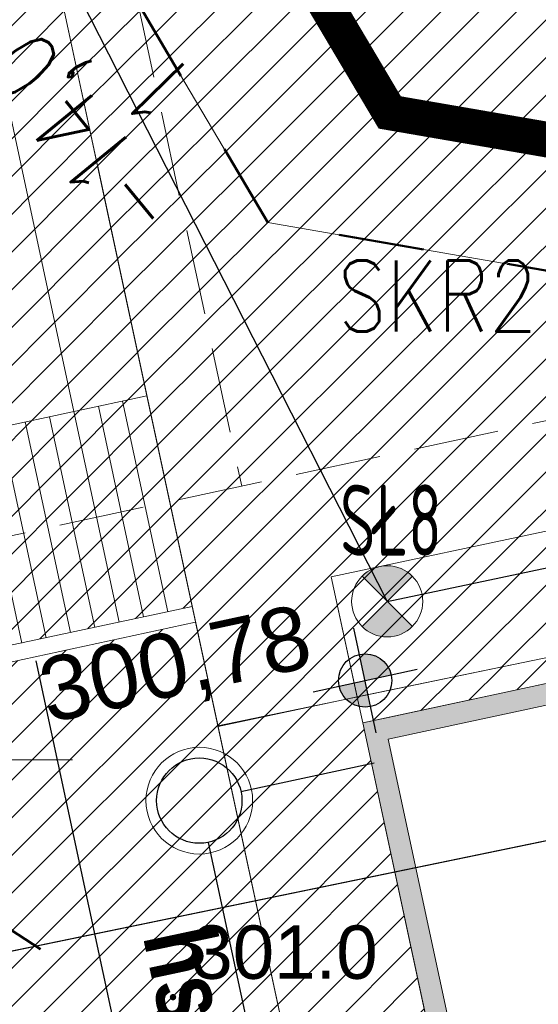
# Model space of a CAD drawing. Header units: metres. Extents: x 6567600 to 13135881, y 5574237 to 11149086.
# Tile 42 of 120: x 6567852 to 6567859, y 5574447 to 5574460. Entities that reach past the tile are written whole.
import ezdxf
from ezdxf.enums import TextEntityAlignment as Align

# ---------------------------------------------------------------- set-up
doc = ezdxf.new("R2010")
doc.units = ezdxf.units.M
for name, pattern in [('zzzxref_260316$0$_PZT$0$Kropki przerywana 1', [250, 150, -100]), ('zzzxref_260316$0$PR1183 Chorzów Metalowców V09_TT$0$Krawędzie ukryte', [1.7, 1.2, -0.5]), ('zzzxref_260316$0$PR1183 Chorzów Metalowców V09_TT$0$Przerywana', [2.4, 1.2, -1.2])]:
    doc.linetypes.add(name, pattern=pattern)
for name, color, linetype in [('SEL_atrybut_bloku1', 7, 'Continuous'), ('SEL_atrybut_bloku2', 9, 'Continuous'), ('zzzxref_260316$0$_MDCP$0$OTRN_O', 7, 'Continuous'), ('zzzxref_260316$0$_PZT$0$FORMA - Arch 01 - PZT 0 ZAKRES OPRACOWANIA', 7, 'Continuous'), ('zzzxref_260316$0$PR1183 Chorzów Metalowców V09_TT$0$01FORMA - PZT - Inne obiekty', 7, 'Continuous'), ('zzzxref_260316$0$PR1183 Chorzów Metalowców V09_TT$0$FORMA - Arch 01 - PZT 1 Strefy', 7, 'Continuous'), ('zzzxref_260316$0$PR1183 Chorzów Metalowców V09_TT$0$FORMA - Arch 01 - PZT 2 Budynki', 7, 'Continuous'), ('zzzxref_260316$0$PR1183 Chorzów Metalowców V09_TT$0$FORMA - Arch 01 - PZT-3 Ukształtowanie terenu', 7, 'Continuous'), ('zzzxref_260316$0$PR1183 Chorzów Metalowców V09_TT$0$FORMA - Arch 01 - PZT-3 Zagospodarowanie', 7, 'Continuous'), ('zzzxref_260316$0$PR1183 Chorzów Metalowców V09_TT$0$FORMA - Arch 01 - PZT-5 Opisy ogólne - Opisy szczegółowe', 7, 'Continuous')]:
    doc.layers.add(name, color=color, linetype=linetype)
for name, color, linetype, lineweight in [('SEL_OPIS_legenda', 7, 'Continuous', 18), ('SEL_sieci_oswietlenie_oprawy', 152, 'Continuous', 20), ('zzzxref_260316$0$_MDCP$0$OTRN', 7, 'Continuous', 13), ('zzzxref_260316$0$_MDCP$1$GES_PrzewodWodociagowy', 5, 'Continuous', 18), ('zzzxref_260316$0$_MDCP$1$PARSI', 7, 'Continuous', 20), ('zzzxref_260316$0$_TT_KAN_D', 96, 'Continuous', 25)]:
    doc.layers.add(name, color=color, linetype=linetype, lineweight=lineweight)
doc.layers.add('SEL_sieci_kable_nN_oswietlenie', color=7, linetype='SEL_eNN', lineweight=30, true_color=0xff7a7a)
doc.styles.add('ARIAL', font='ARIALN.TTF', dxfattribs={"width": 0.8})
doc.styles.add('ROMANS', font='romans.shx', dxfattribs={"width": 0.8})
doc.styles.add('zzzxref_260316$0$$TD_AUDIT_GENERATED_(9E16A)', font='arial.ttf', dxfattribs={"width": 0.9})
doc.styles.add('zzzxref_260316$0$$TD_AUDIT_GENERATED_(B0E6E)', font='arial.ttf')
doc.styles.add('zzzxref_260316$0$$TD_AUDIT_GENERATED_(B0E76)', font='arial.ttf', dxfattribs={"width": 0.8})
doc.linetypes.add('SEL_eNN', pattern='A,5,["eNN",ARIAL,S=1,R=0,X=1.45,Y=0.25],5', length=10)
doc.linetypes.add('zzzxref_260316$0$PR1183 Chorzów Metalowców V09_TT$0$Symbol (2)', pattern='A,0,[9,PR1183 ChorzĂłw MetalowcĂłw V091.Shx,S=0.007937,R=0,X=0,Y=0],-1,0', length=1)
doc.linetypes.add('zzzxref_260316$0$PR1183 Chorzów Metalowców V09_TT$0$X 1_2', pattern='A,0,[8,PR1183 ChorzĂłw MetalowcĂłw V091.Shx,S=0.039206,R=0,X=0,Y=0],-4.94,0', length=4.94)
pattern_1 = [(45, (0, 1.2501), (-0.265165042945, 0.265165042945), [])]

# ---------------------------------------------------------------- blocks, each defined once
blk = doc.blocks.new('zzzxref_260316$0$_MDCP$1$mzsk')
at = {"layer": 'zzzxref_260316$0$_MDCP$1$PARSI', "color": 0}
for p, q in [((0, -5), (0, 5)), ((5, 0), (-5, 0))]:
    blk.add_line(p, q, dxfattribs=at)
blk = doc.blocks.new('zzzxref_260316$0$_MDCP$0$OTRN')
at = {"layer": 'zzzxref_260316$0$_MDCP$0$OTRN', "color": 0, "const_width": 0.09}
blk.add_lwpolyline([(-0.045, 0, 1), (0.045, 0, 1)], format="xyb", close=True, dxfattribs=at)
at = {"layer": 'zzzxref_260316$0$_MDCP$0$OTRN_O', "color": 0, "style": 'zzzxref_260316$0$$TD_AUDIT_GENERATED_(9E16A)'}
blk.add_attdef('RZEDNA', (0.514, 0.515), '', height=1.5, dxfattribs=at)
blk = doc.blocks.new('zzzxref_260316$0$PR1183 Chorzów Metalowców V09_TT$0$Koty wysokościowe_30', base_point=(6567856.613, 5574449.865))
at = {"layer": 'zzzxref_260316$0$PR1183 Chorzów Metalowców V09_TT$0$FORMA - Arch 01 - PZT-3 Ukształtowanie terenu', "linetype": 'Continuous', "lineweight": 25}
for points in [[(6567856.613, 5574449.865), (6567856.979, 5574449.943), (6567856.921, 5574450.078), (6567856.816, 5574450.18), (6567856.68, 5574450.233), (6567856.534, 5574450.231)], [(6567856.613, 5574449.865), (6567856.246, 5574449.786), (6567856.304, 5574449.651), (6567856.409, 5574449.55), (6567856.545, 5574449.496), (6567856.692, 5574449.498)]]:
    blk.add_hatch(color=6, dxfattribs=at).paths.add_polyline_path(points)
at = {"layer": 'zzzxref_260316$0$PR1183 Chorzów Metalowców V09_TT$0$FORMA - Arch 01 - PZT-3 Ukształtowanie terenu', "color": 6, "linetype": 'Continuous', "lineweight": 25}
for p, q in [((6567856.77, 5574449.131), (6567856.455, 5574450.598)), ((6567855.88, 5574449.707), (6567857.346, 5574450.022))]:
    blk.add_line(p, q, dxfattribs=at)
blk.add_circle((6567856.613, 5574449.865), 0.375, dxfattribs=at)
at = {"layer": 'zzzxref_260316$0$PR1183 Chorzów Metalowców V09_TT$0$FORMA - Arch 01 - PZT-3 Ukształtowanie terenu', "color": 6, "lineweight": 25, "insert": (6567852.188, 5574449.1), "char_height": 0.9, "attachment_point": 7, "rotation": 12.1296, "style": 'zzzxref_260316$0$$TD_AUDIT_GENERATED_(B0E6E)'}
blk.add_mtext('\\A1;{\\pql;\\fArial|b0|i0|c238|p0;\\W1.000000;300,78}', dxfattribs=at)
blk = doc.blocks.new('zzzxref_260316$0$PR1183 Chorzów Metalowców V09_TT$0$Ściana_7', base_point=(6567867.702, 5574451.66))
at = {"layer": 'zzzxref_260316$0$PR1183 Chorzów Metalowców V09_TT$0$FORMA - Arch 01 - PZT 2 Budynki', "linetype": 'Continuous', "lineweight": 0, "true_color": 0x000000}
blk.add_hatch(color=18, dxfattribs=at).paths.add_polyline_path([(6567856.935, 5574449.039), (6567867.472, 5574451.304), (6567867.409, 5574451.597), (6567856.872, 5574449.332)])
at = {"layer": 'zzzxref_260316$0$PR1183 Chorzów Metalowców V09_TT$0$FORMA - Arch 01 - PZT 2 Budynki', "color": 7, "linetype": 'Continuous', "lineweight": 18, "flags": 128}
for points in [[(6567867.409, 5574451.597), (6567856.872, 5574449.332)], [(6567856.935, 5574449.039), (6567867.472, 5574451.304)]]:
    blk.add_lwpolyline(points, dxfattribs=at)
blk = doc.blocks.new('zzzxref_260316$0$PR1183 Chorzów Metalowców V09_TT$0$Ściana_1', base_point=(6567856.579, 5574449.269))
at = {"layer": 'zzzxref_260316$0$PR1183 Chorzów Metalowców V09_TT$0$FORMA - Arch 01 - PZT 2 Budynki', "linetype": 'Continuous', "lineweight": 0, "true_color": 0x000000}
for points in [[(6567856.872, 5574449.332), (6567856.579, 5574449.269), (6567856.935, 5574449.039)], [(6567856.935, 5574449.039), (6567856.579, 5574449.269), (6567856.642, 5574448.976)], [(6567872.776, 5574375.332), (6567856.935, 5574449.039), (6567856.642, 5574448.976), (6567872.483, 5574375.269)]]:
    blk.add_hatch(color=18, dxfattribs=at).paths.add_polyline_path(points)
at = {"layer": 'zzzxref_260316$0$PR1183 Chorzów Metalowców V09_TT$0$FORMA - Arch 01 - PZT 2 Budynki', "color": 7, "linetype": 'Continuous', "lineweight": 18, "flags": 128}
for points in [[(6567856.579, 5574449.269), (6567856.872, 5574449.332)], [(6567856.579, 5574449.269), (6567872.546, 5574374.976)], [(6567872.776, 5574375.332), (6567856.935, 5574449.039)]]:
    blk.add_lwpolyline(points, dxfattribs=at)
blk = doc.blocks.new('zzzxref_260316')
at = {"layer": 'zzzxref_260316$0$PR1183 Chorzów Metalowców V09_TT$0$FORMA - Arch 01 - PZT 1 Strefy', "linetype": 'Continuous', "lineweight": 0, "true_color": 0x786554}
h = blk.add_hatch(dxfattribs=at)
h.set_pattern_fill('ANSI31', color=37, scale=3, style=0)
h.set_pattern_definition(pattern_1)
h.paths.add_polyline_path([(6567884.905, 5574472.973), (6567851.261, 5574465.742), (6567851.757, 5574463.435), (6567855.246, 5574457.551), (6567862.162, 5574456.357), (6567879.755, 5574460.138), (6567881.026, 5574462.166), (6567882.349, 5574464.276), (6567886.2, 5574464.979), (6567886.604, 5574465.066)])
h = blk.add_hatch(dxfattribs=at)
h.set_pattern_fill('ANSI31', color=37, scale=3, style=0)
h.set_pattern_definition(pattern_1)
h.paths.add_polyline_path([(6567855.246, 5574457.551), (6567851.757, 5574463.435), (6567854.181, 5574452.156), (6567854.544, 5574450.466), (6567856.5, 5574450.886), (6567856.137, 5574452.572), (6567883.371, 5574458.365), (6567888.037, 5574458.345), (6567887.53, 5574460.703, 0.007414), (6567887.327, 5574461.398), (6567886.587, 5574465.143), (6567882.349, 5574464.276), (6567879.755, 5574460.138), (6567862.162, 5574456.357)])
at = {"layer": 'zzzxref_260316$0$PR1183 Chorzów Metalowców V09_TT$0$FORMA - Arch 01 - PZT 1 Strefy', "linetype": 'Continuous', "lineweight": 0, "true_color": 0x606060}
h = blk.add_hatch(dxfattribs=at)
h.set_pattern_fill('ANSI31', color=251, scale=3, style=0)
h.set_pattern_definition(pattern_1)
h.paths.add_polyline_path([(6567849.187, 5574460.403), (6567850.506, 5574454.463), (6567853.545, 5574455.117), (6567852.267, 5574461.065)])
at = {"layer": 'zzzxref_260316$0$PR1183 Chorzów Metalowców V09_TT$0$FORMA - Arch 01 - PZT 1 Strefy', "linetype": 'Continuous', "lineweight": 0, "true_color": 0x577933}
h = blk.add_hatch(dxfattribs=at)
h.set_pattern_fill('ANSI31', color=77, scale=3, style=0)
h.set_pattern_definition(pattern_1)
h.paths.add_polyline_path([(6567856.5, 5574450.883), (6567867.644, 5574453.192), (6567867.702, 5574452.91), (6567867.754, 5574452.668), (6567875.153, 5574454.258), (6567874.816, 5574455.822), (6567881.856, 5574457.335), (6567882.192, 5574455.771), (6567886.105, 5574456.612), (6567888.307, 5574457.085), (6567888.037, 5574458.345), (6567883.371, 5574458.365), (6567856.137, 5574452.572)])
at = {"layer": 'zzzxref_260316$0$PR1183 Chorzów Metalowców V09_TT$0$FORMA - Arch 01 - PZT 1 Strefy', "linetype": 'Continuous', "lineweight": 0, "true_color": 0x786554}
h = blk.add_hatch(dxfattribs=at)
h.set_pattern_fill('ANSI31', color=37, scale=3, style=0)
h.set_pattern_definition(pattern_1)
h.paths.add_polyline_path([(6567853.545, 5574455.117), (6567850.505, 5574454.463), (6567851.161, 5574451.511), (6567851.172, 5574451.516), (6567854.181, 5574452.156)])
at = {"layer": 'zzzxref_260316$0$PR1183 Chorzów Metalowców V09_TT$0$FORMA - Arch 01 - PZT 1 Strefy', "linetype": 'Continuous', "lineweight": 0, "true_color": 0x606060}
h = blk.add_hatch(dxfattribs=at)
h.set_pattern_fill('ANSI31', color=251, scale=3, style=0)
h.set_pattern_definition(pattern_1)
h.paths.add_polyline_path([(6567871.897, 5574369.582), (6567874.014, 5574370.037), (6567873.643, 5574371.762), (6567903.422, 5574378.162), (6567909.835, 5574381.687), (6567906.331, 5574397.99), (6567901.444, 5574396.94), (6567900.638, 5574400.689, 0.414214), (6567899.925, 5574401.149), (6567899.749, 5574401.111), (6567903.66, 5574382.913), (6567879.003, 5574377.614), (6567879.525, 5574375.189), (6567879.51, 5574375.186), (6567873.199, 5574373.83), (6567872.678, 5574376.254), (6567872.546, 5574376.226), (6567856.579, 5574450.519), (6567867.702, 5574452.91), (6567867.644, 5574453.192), (6567854.542, 5574450.478), (6567857.367, 5574437.331), (6567857.331, 5574437.354), (6567866.955, 5574392.574), (6567867.301, 5574390.966), (6567869.023, 5574382.952), (6567871.013, 5574373.692), (6567871.082, 5574373.375), (6567871.526, 5574371.307)])
at = {"layer": 'zzzxref_260316$0$PR1183 Chorzów Metalowców V09_TT$0$FORMA - Arch 01 - PZT 1 Strefy', "linetype": 'Continuous', "lineweight": 0, "true_color": 0x577933}
h = blk.add_hatch(dxfattribs=at)
h.set_pattern_fill('ANSI31', color=77, scale=3, style=0)
h.set_pattern_definition(pattern_1)
h.paths.add_polyline_path([(6567864.17, 5574367.81), (6567871.927, 5574369.589), (6567854.229, 5574451.933), (6567851.221, 5574451.287), (6567848.845, 5574450.177), (6567851.441, 5574441.29), (6567857.873, 5574413.783)])
at = {"color": 30, "linetype": 'zzzxref_260316$0$PR1183 Chorzów Metalowców V09_TT$0$Przerywana', "lineweight": 50}
for p, q in [((6567855.246, 5574457.551), (6567851.222, 5574464.338)), ((6567862.162, 5574456.357), (6567855.246, 5574457.551))]:
    blk.add_line(p, q, dxfattribs=at)
at = {"layer": 'Defpoints', "color": 6, "linetype": 'zzzxref_260316$0$_PZT$0$Kropki przerywana 1', "lineweight": 50, "ltscale": 0.01, "const_width": 0.5}
blk.add_lwpolyline([(6567846.825, 5574464.572), (6567852.935, 5574465.886), (6567856.959, 5574459.099), (6567863.876, 5574457.905), (6567881.468, 5574461.686), (6567884.062, 5574465.823), (6567941.534, 5574478.091)], dxfattribs=at)
at = {"layer": 'zzzxref_260316$0$_MDCP$1$GES_PrzewodWodociagowy', "color": 5, "linetype": 'Continuous', "lineweight": 18}
blk.add_lwpolyline([(6567818.054, 5574440.375), (6567892.06, 5574455.65), (6567958.853, 5574454.349)], dxfattribs=at)
at = {"layer": 'zzzxref_260316$0$_PZT$0$FORMA - Arch 01 - PZT 0 ZAKRES OPRACOWANIA', "color": 6, "linetype": 'zzzxref_260316$0$_PZT$0$Kropki przerywana 1', "lineweight": 50, "ltscale": 0.01, "const_width": 0.5}
blk.add_lwpolyline([(6567846.825, 5574464.572), (6567852.935, 5574465.886), (6567856.959, 5574459.099), (6567863.876, 5574457.905), (6567881.468, 5574461.686), (6567884.062, 5574465.823), (6567941.534, 5574478.091)], dxfattribs=at)
at = {"layer": 'zzzxref_260316$0$_TT_KAN_D'}
for points in [[(6567856.738, 5574449.954), (6567854.867, 5574449.552)], [(6567854.407, 5574448.839), (6567855.469, 5574443.898)]]:
    blk.add_lwpolyline(points, dxfattribs=at)
at = {"layer": 'zzzxref_260316$0$_TT_KAN_D', "lineweight": 13}
blk.add_circle((6567854.281, 5574449.426), 0.75, dxfattribs=at)
at = {"layer": 'zzzxref_260316$0$_TT_KAN_D', "lineweight": 30}
blk.add_circle((6567854.281, 5574449.426), 0.6, dxfattribs=at)
at = {"layer": 'zzzxref_260316$0$PR1183 Chorzów Metalowców V09_TT$0$01FORMA - PZT - Inne obiekty', "color": 5, "linetype": 'zzzxref_260316$0$PR1183 Chorzów Metalowców V09_TT$0$X 1_2', "lineweight": 25}
blk.add_line((6567892.06, 5574455.65), (6567849.801, 5574446.928), dxfattribs=at)
at = {"layer": 'zzzxref_260316$0$PR1183 Chorzów Metalowców V09_TT$0$FORMA - Arch 01 - PZT 1 Strefy', "color": 31, "linetype": 'Continuous', "lineweight": 0, "true_color": 0xf1cba9}
for p, q in [((6567851.757, 5574463.435), (6567854.181, 5574452.156)), ((6567855.246, 5574457.551), (6567851.757, 5574463.435)), ((6567856.137, 5574452.572), (6567883.371, 5574458.365)), ((6567855.246, 5574457.551), (6567862.162, 5574456.357)), ((6567853.545, 5574455.117), (6567850.505, 5574454.463)), ((6567854.181, 5574452.156), (6567853.545, 5574455.117)), ((6567856.5, 5574450.886), (6567856.137, 5574452.572)), ((6567851.172, 5574451.516), (6567854.181, 5574452.156)), ((6567854.181, 5574452.156), (6567854.544, 5574450.466)), ((6567854.544, 5574450.466), (6567856.5, 5574450.886))]:
    blk.add_line(p, q, dxfattribs=at)
at = {"layer": 'zzzxref_260316$0$PR1183 Chorzów Metalowców V09_TT$0$FORMA - Arch 01 - PZT 1 Strefy', "color": 9, "linetype": 'Continuous', "lineweight": 13}
for p, q in [((6567853.545, 5574455.117), (6567852.267, 5574461.065)), ((6567850.506, 5574454.463), (6567853.545, 5574455.117)), ((6567867.644, 5574453.192), (6567854.542, 5574450.478)), ((6567856.579, 5574450.519), (6567867.702, 5574452.91)), ((6567854.542, 5574450.478), (6567857.367, 5574437.331)), ((6567872.546, 5574376.226), (6567856.579, 5574450.519))]:
    blk.add_line(p, q, dxfattribs=at)
at = {"layer": 'zzzxref_260316$0$PR1183 Chorzów Metalowców V09_TT$0$FORMA - Arch 01 - PZT 1 Strefy', "color": 71, "linetype": 'Continuous', "lineweight": 13, "true_color": 0xaff266}
for p, q in [((6567883.371, 5574458.365), (6567856.137, 5574452.572)), ((6567856.5, 5574450.883), (6567867.644, 5574453.192)), ((6567856.137, 5574452.572), (6567856.5, 5574450.883)), ((6567854.229, 5574451.933), (6567851.221, 5574451.287)), ((6567871.927, 5574369.589), (6567854.229, 5574451.933))]:
    blk.add_line(p, q, dxfattribs=at)
at = {"layer": 'zzzxref_260316$0$PR1183 Chorzów Metalowców V09_TT$0$FORMA - Arch 01 - PZT 1 Strefy', "color": 254, "linetype": 'Continuous', "lineweight": 0, "true_color": 0xe3cfb5}
for p, q in [((6567867.702, 5574452.91), (6567856.579, 5574450.519)), ((6567856.579, 5574450.519), (6567872.546, 5574376.226))]:
    blk.add_line(p, q, dxfattribs=at)
at = {"layer": 'zzzxref_260316$0$PR1183 Chorzów Metalowców V09_TT$0$FORMA - Arch 01 - PZT-3 Zagospodarowanie', "color": 8, "linetype": 'zzzxref_260316$0$PR1183 Chorzów Metalowców V09_TT$0$Krawędzie ukryte', "lineweight": 13}
for p, q in [((6567836.958, 5574537.22), (6567854.877, 5574453.846)), ((6567881.748, 5574459.622), (6567850.075, 5574452.814))]:
    blk.add_line(p, q, dxfattribs=at)
at = {"layer": 'zzzxref_260316$0$PR1183 Chorzów Metalowców V09_TT$0$FORMA - Arch 01 - PZT-3 Zagospodarowanie', "color": 7, "linetype": 'Continuous', "lineweight": 18}
for p, q in [((6567848.555, 5574478.334), (6567869.039, 5574383.023)), ((6567852.518, 5574454.896), (6567851.24, 5574460.844)), ((6567854.181, 5574452.156), (6567852.847, 5574458.362)), ((6567856.137, 5574452.572), (6567883.371, 5574458.365)), ((6567850.505, 5574454.463), (6567853.545, 5574455.117)), ((6567853.839, 5574452.082), (6567853.203, 5574455.043)), ((6567853.155, 5574451.935), (6567852.518, 5574454.896)), ((6567853.497, 5574452.009), (6567852.861, 5574454.969)), ((6567852.47, 5574451.788), (6567851.834, 5574454.749)), ((6567852.812, 5574451.862), (6567852.176, 5574454.822)), ((6567851.786, 5574451.641), (6567851.15, 5574454.602)), ((6567852.128, 5574451.715), (6567851.492, 5574454.675)), ((6567856.5, 5574450.883), (6567867.644, 5574453.192)), ((6567856.501, 5574450.882), (6567856.137, 5574452.572)), ((6567854.181, 5574452.156), (6567851.172, 5574451.516)), ((6567854.229, 5574451.933), (6567851.221, 5574451.287)), ((6567856.501, 5574450.882), (6567856.579, 5574450.519))]:
    blk.add_line(p, q, dxfattribs=at)
at = {"layer": 'zzzxref_260316$0$PR1183 Chorzów Metalowców V09_TT$0$FORMA - Arch 01 - PZT-3 Zagospodarowanie', "color": 7, "linetype": 'Continuous', "lineweight": 50}
blk.add_line((6567850.37, 5574448.425), (6567852.05, 5574447.339), dxfattribs=at)
at = {"layer": 'zzzxref_260316$0$PR1183 Chorzów Metalowców V09_TT$0$FORMA - Arch 01 - PZT-3 Zagospodarowanie', "color": 7, "linetype": 'zzzxref_260316$0$PR1183 Chorzów Metalowców V09_TT$0$Symbol (2)', "lineweight": 25, "flags": 128}
blk.add_lwpolyline([(6567860.373, 5574412.373), (6567854.086, 5574441.625), (6567851.987, 5574451.391)], dxfattribs=at)
at = {"layer": 'zzzxref_260316$0$_MDCP$0$OTRN', "color": 14, "xscale": 0.5, "yscale": 0.5, "zscale": 0.5}
blk.add_blockref('zzzxref_260316$0$_MDCP$0$OTRN', (6567853.911, 5574446.664, 301.035), dxfattribs=at).add_auto_attribs({'RZEDNA': '301.0'})
at = {"layer": 'zzzxref_260316$0$_MDCP$1$PARSI', "xscale": 0.5, "yscale": 0.5, "zscale": 0.5, "rotation": 1.16962990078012e-09}
blk.add_blockref('zzzxref_260316$0$_MDCP$1$mzsk', (6567850, 5574450), dxfattribs=at)
at = {"layer": 'zzzxref_260316$0$PR1183 Chorzów Metalowców V09_TT$0$FORMA - Arch 01 - PZT 2 Budynki', "color": 7, "lineweight": 18}
for name, p in [('zzzxref_260316$0$PR1183 Chorzów Metalowców V09_TT$0$Ściana_7', (6567867.702, 5574452.91)), ('zzzxref_260316$0$PR1183 Chorzów Metalowców V09_TT$0$Ściana_1', (6567856.579, 5574450.519))]:
    blk.add_blockref(name, p, dxfattribs=at)
at = {"layer": 'zzzxref_260316$0$PR1183 Chorzów Metalowców V09_TT$0$FORMA - Arch 01 - PZT-3 Ukształtowanie terenu', "color": 6, "lineweight": 25}
blk.add_blockref('zzzxref_260316$0$PR1183 Chorzów Metalowców V09_TT$0$Koty wysokościowe_30', (6567856.613, 5574451.115), dxfattribs=at)
at = {"layer": 'zzzxref_260316$0$PR1183 Chorzów Metalowców V09_TT$0$FORMA - Arch 01 - PZT-5 Opisy ogólne - Opisy szczegółowe', "color": 154, "linetype": 'Continuous', "lineweight": 13, "insert": (6567853.264, 5574447.48), "char_height": 1, "attachment_point": 7, "rotation": 282.027, "style": 'zzzxref_260316$0$$TD_AUDIT_GENERATED_(B0E76)'}
blk.add_mtext('\\A1;{\\pql;\\fArial|b1|i0|c238|p0;\\W0.800000;hs=0,\\fArial|b1|i0|c238|p0;\\W0.800000;7\\fArial|b1|i0|c238|p0;\\W0.800000; m}', dxfattribs=at)
blk = doc.blocks.new('oprawa zewnetrzna parkowa')
for points in [[(0.354, 0.354, 0.414214), (-0.354, 0.354), (0, 0)], [(-0.354, -0.354, 0.414214), (0.354, -0.354), (0, 0)]]:
    blk.add_hatch(color=256).paths.add_polyline_path(points)
for p, q in [((-0.354, -0.354), (0.354, 0.354)), ((-0.354, 0.354), (0.354, -0.354))]:
    blk.add_line(p, q)
blk.add_circle((0, 0), 0.5)
at = {"layer": 'SEL_atrybut_bloku1', "style": 'ROMANS', "width": 0.6, "flags": 8}
blk.add_attdef('TYP', text='', height=1, dxfattribs=at).set_placement((0.053, 0.641), align=Align.CENTER)
at = {"layer": 'SEL_atrybut_bloku2', "style": 'ROMANS', "width": 0.6, "flags": 8}
for tag, p in [('OPIS1', (-0.034, -1.403)), ('OPIS2', (-0.034, -2.264))]:
    blk.add_attdef(tag, text='', height=0.75, dxfattribs=at).set_placement(p, align=Align.CENTER)

msp = doc.modelspace()

# ---------------------------------------------------------------- linework, layer by layer
at = {"layer": 'SEL_sieci_kable_nN_oswietlenie', "ltscale": 0.5}
for p, q in [((6567850.445, 5574464.956), (6567856.923, 5574452.227)), ((6567856.923, 5574452.227), (6567864.803, 5574453.879))]:
    msp.add_line(p, q, dxfattribs=at)

# ---------------------------------------------------------------- block references
at = {"ltscale": 0.5}
msp.add_blockref('zzzxref_260316', (0, 0), dxfattribs=at)
at = {"layer": 'SEL_sieci_oswietlenie_oprawy'}
msp.add_blockref('oprawa zewnetrzna parkowa', (6567856.923, 5574452.227), dxfattribs=at).add_auto_attribs({'TYP': 'SŁ8'})

# ---------------------------------------------------------------- texts
at = {"layer": 'SEL_OPIS_legenda', "lineweight": 30, "style": 'ROMANS', "width": 0.8}
for s, rotation, p in [('1', 134.4385, (6567854.319, 5574459.513)), ('-14,0-', 129.2366, (6567854.049, 5574457.771))]:
    msp.add_text(s, height=1, rotation=rotation, dxfattribs=at).set_placement(p)
msp.add_text('SKR2', height=1, dxfattribs=at).set_placement((6567856.227, 5574456.02))

doc.saveas('drawing.dxf')
